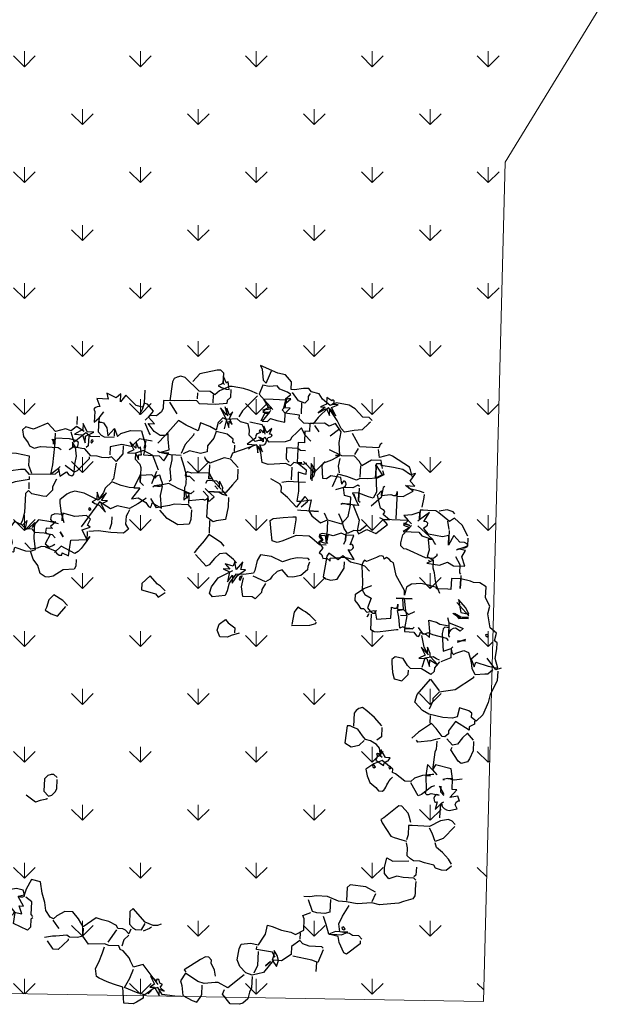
# Model space of a CAD drawing. Header units: millimetres. Extents: x 53645 to 137188, y 78097 to 135542.
# Tile 73 of 256: x 83072 to 85850, y 78383 to 82958. Entities that reach past the tile are written whole.
import ezdxf

# ---------------------------------------------------------------- set-up
doc = ezdxf.new("R2010")
doc.units = ezdxf.units.MM
doc.layers.add('GP-graas', color=94, linetype='Continuous', lineweight=9)
doc.layers.add('line 1 GP', color=90, linetype='Continuous', lineweight=0, plot=False)
doc.layers.add('tree', color=67, linetype='Continuous')

# ---------------------------------------------------------------- blocks, each defined once
blk = doc.blocks.new('23233')
at = {"color": 0, "linetype": 'Continuous'}
for points in [[(1817.8, 3551), (1800.2, 3616), (1782.6, 3638.4), (1765.1, 3674.3), (1730.7, 3694.1), (1710.6, 3696.5), (1656.4, 3681.8), (1625.4, 3617.2), (1641.8, 3592.5)], [(1774.6, 3531.5), (1662.8, 3586.6), (1614.1, 3544.4), (1597.8, 3540), (1532.2, 3531.9), (1498.5, 3513.1), (1438.4, 3448.4), (1399.1, 3486.2), (1400.8, 3515.8), (1394.7, 3574.2), (1441.6, 3616), (1466.7, 3630.5), (1492.1, 3608.3), (1504.2, 3592.2), (1518.4, 3539.8)], [(2205.5, 3551.1), (2191.4, 3603.5)], [(1166.9, 3520.4), (1161.6, 3540.3), (1118.6, 3555.8), (1098.1, 3560), (1043.9, 3545.3), (1057.5, 3452), (1009.5, 3421.6), (974.5, 3400.5), (934.2, 3370.3), (920.4, 3356.8), (923.5, 3309.2), (951.4, 3278), (984.1, 3228.7), (1002.9, 3195)], [(1383.7, 3579), (1347.6, 3569.2), (1275.5, 3542), (1260.4, 3497.2), (1230.9, 3498.9), (1176, 3522.9), (1140, 3505.4), (1108.6, 3485.3), (1068.3, 3455), (1110.1, 3408.1), (1142.3, 3360.6)], [(1291.2, 3526.9), (1284.1, 3517.2), (1275.7, 3505.2), (1276.4, 3495.7), (1290.6, 3486), (1276.3, 3474.4), (1277.1, 3457.1), (1269.5, 3449.3), (1261.8, 3449.1), (1261.2, 3458.6), (1232.4, 3421.8), (1245.5, 3473.8), (1215.3, 3485), (1240.6, 3491.8), (1257.3, 3544.8), (1267, 3508.7), (1291.2, 3526.9)], [(2259.9, 3486.3), (2214.5, 3553.5), (2181.3, 3532.9), (2147.2, 3515.9), (2077.8, 3485.5)], [(1218.9, 3507.3), (1196, 3520.5), (1218.9, 3507.3)], [(1607.6, 3503.8), (1607.9, 3467.1), (1598.2, 3423.7), (1603.1, 3405.7), (1591.3, 3385), (1573.2, 3380.1), (1541.7, 3389.1), (1434.3, 3427.9), (1440.4, 3441.2)], [(2262.3, 3477.2), (2257, 3468.1), (2184.8, 3448.5), (2151.6, 3427.9), (2136.6, 3404.5), (2081.6, 3428.4), (2069.4, 3473.6), (2006.8, 3497.3), (1961.6, 3485.1), (1887.9, 3542.8), (1819.8, 3543.7), (1786.6, 3523.1), (1759.7, 3479), (1751.9, 3436.2), (1778, 3375.4), (1794.4, 3350.8), (1850.5, 3358.2), (1893.8, 3377.6), (1933.1, 3339.8), (1947, 3324.1), (1970.2, 3274.2), (1995.3, 3288.7), (2044.6, 3321.5), (2096.4, 3345.1), (2120.6, 3363.3), (2173.1, 3348.4), (2190.1, 3285.2), (2186.5, 3262.9), (2236.5, 3257)], [(1883.5, 3415.6), (1862, 3495), (1831.7, 3535.3)], [(1941.6, 3487.5), (1907.2, 3507.3), (1941.6, 3487.5)], [(1987.5, 3461.1), (1976.8, 3429.1), (1969.4, 3456.2), (1952.6, 3482.7), (1970.4, 3524.3), (1988.7, 3492.5), (1987.5, 3461.1)], [(2486, 3481.5), (2481.6, 3497.8), (2390.5, 3541), (2376.2, 3529.3), (2362.4, 3465.5), (2364.5, 3429.2), (2313.2, 3403.8), (2309.8, 3344.7), (2303.9, 3294.6)], [(1265.3, 3479.2), (1204.3, 3346.3), (1165.2, 3347.4), (1145.2, 3349.8), (1136.4, 3310.5), (1132.3, 3290), (1106.4, 3242.3), (1090.3, 3230.2), (1086.6, 3207.9), (1030.6, 3192.8), (1007.3, 3178.7), (915, 3161.5), (891.1, 3106.6), (859.7, 3107.8), (814.6, 3095.6), (800.7, 3082.2), (735.1, 3074.1), (717, 3069.2), (668.9, 3067.8)], [(1973.7, 3469), (1969.4, 3456.2), (1964.8, 3437.5), (1877.4, 3402.3), (1882.3, 3384.2)], [(2498, 3473.1), (2484.8, 3450.1), (2448.7, 3440.4), (2433.1, 3426.5), (2379, 3404.1), (2384, 3357), (2414.3, 3316.7), (2465.7, 3262.7)], [(2148.8, 3359.3), (2139, 3395.4)], [(2424.2, 3416.3), (2379, 3404.1), (2353.7, 3397.3), (2313.2, 3403.8), (2358.4, 3416), (2385.5, 3423.3), (2424.2, 3416.3)], [(2406.7, 3380.6), (2396.7, 3381.7), (2396.1, 3391.3), (2404.1, 3397.3), (2412.8, 3393.8), (2406.7, 3380.6)], [(2879.9, 3208), (2867.6, 3253.1), (2862.3, 3273), (2857.4, 3291.1), (2842.2, 3304.4), (2784.9, 3308.3), (2754.8, 3311.8), (2707.7, 3306.8), (2642.1, 3298.8), (2599.3, 3277.5), (2513.8, 3264.1), (2454.8, 3238.5), (2409.6, 3226.3), (2353.2, 3183.9), (2290, 3166.8), (2250.1, 3163.8), (2215.8, 3154.5)], [(2366.4, 3206.8), (2346.9, 3279.1), (2316, 3278.5), (2270.9, 3266.3), (2247.5, 3252.2), (2238, 3179.9)], [(2631.6, 3230), (2601.3, 3270.3)], [(1157.9, 3159.3), (1123.5, 3179.1), (1104.7, 3212.8)], [(2634.5, 3219.2), (2585.8, 3177), (2497.4, 3145.3), (2476.8, 3157.2), (2456.8, 3231.2)], [(2881.8, 3200.7), (2873.9, 3187), (2812.5, 3170.4), (2778.3, 3153.4), (2728.2, 3159.2), (2709, 3123), (2718.2, 3088.7), (2742.4, 3035.1), (2773.7, 3062.9), (2865.9, 3080.1)], [(1176.2, 3127.4), (1159.9, 3152.1), (1145.4, 3126.8), (1131.1, 3115.2), (1102.2, 3107.4), (1099.8, 3087.4), (1060, 3055.3), (1024, 3037.8), (992.6, 3017.7), (905.2, 3054.2), (888.5, 3001.2), (864.5, 2954), (819.3, 2941.8), (766.8, 2956.7), (743.9, 2969.9), (727.7, 2957.7), (710.9, 2912.5), (714.1, 2864.9), (710.2, 2807.6), (716.4, 2741.4), (667, 2716.4), (624.7, 2765.1), (604.6, 2796.5), (567.3, 2798.1)], [(804.4, 3104.5), (802.4, 3111.7), (733.1, 3153.1), (704.2, 3145.2), (682.1, 3090.8)], [(1093, 3112.7), (1028.3, 3172.7)], [(1358.1, 3135.9), (1335.8, 3139.6), (1310.5, 3132.7), (1269.7, 3104.2), (1217.5, 3010.6), (1194.5, 3023.8), (1175, 3096.1), (1188.2, 3119), (1203.3, 3134.8), (1237.7, 3144), (1267.8, 3111.5)], [(1298.5, 3141.1), (1285.7, 3145.4), (1246.5, 3154.2)], [(3105, 3164.1), (3068.7, 3183.4), (3043.4, 3176.6), (3010.2, 3156), (3005.6, 3137.3), (2954.3, 3111.8), (2929.2, 3097.2), (2893, 3087.5), (2877.9, 3071.7), (2862.4, 3050.1), (2874.6, 3004.9), (2875.2, 2974.1)], [(2901.8, 3126.7), (2889.6, 3171.8), (2875.8, 3179.7)], [(3107.9, 3153.3), (3097.1, 3121.3), (3070.8, 3075.4), (3042, 3038.5), (3040.3, 3009)], [(903.3, 3061.4), (893, 3099.4)], [(765.3, 3033.8), (758.7, 3022.3), (741.4, 2978.9)], [(626.4, 2938.1), (613.1, 2944.2), (600.9, 2989.4), (579.8, 3003), (507.8, 2946.7), (532.1, 2885.5), (514.1, 2851.5), (454.8, 2891.7), (412.8, 2831.9), (389.4, 2846.9), (384.5, 2865), (329.1, 2819), (283.9, 2806.7), (249, 2828.3), (244.6, 2844.6), (292.1, 2876.8), (322.7, 2914.2)], [(2925, 2861.5), (2923.5, 2824.3), (2921.1, 2804.3), (2893.4, 2756.1), (2877.2, 2751.7), (2776.4, 2802), (2755.4, 2807.9), (2759.5, 2828.4), (2794.2, 2915.3), (2810.3, 2927.4), (2852.5, 2950.5), (2877.7, 2965)], [(3175, 2940.7), (3092.3, 2995.9), (3042.2, 3001.8), (3034.6, 2951.2), (3026.1, 2917.9)], [(628.4, 2930.9), (620.5, 2917.1), (640, 2844.8), (612.5, 2810.3)], [(3178, 2929.9), (3164.8, 2907), (3147.3, 2892.5), (3099.7, 2889.4), (3028.5, 2908.9), (2929.2, 2882), (2909.3, 2876.7), (2894.7, 2930.9), (2879.6, 2957.8)], [(604.7, 2767.5), (568.7, 2750), (532.4, 2747.9), (530.9, 2710.7), (428.9, 2700.5), (383.8, 2688.3), (392.1, 2729.4), (362.3, 2839.6), (419.4, 2843.4), (436.9, 2879.1), (482.6, 2860.5), (490.5, 2874.2), (502.1, 2889), (515.5, 2896.5), (524.9, 2883.5), (568.1, 2902.9), (562.2, 2852.9), (587.5, 2859.7), (567.3, 2798.1), (581.8, 2802), (594.4, 2805.4), (604.9, 2802.4), (607, 2787.5), (604.7, 2767.5)], [(3139.4, 2785.7), (3126.6, 2790), (3114, 2807.9), (3096.9, 2871.2)], [(3229.1, 2769.3), (3181.5, 2766.1), (3231.7, 2731.2), (3204.6, 2723.8), (3221.2, 2662.4), (3194.1, 2655.1), (3221.2, 2662.4), (3225.5, 2603.5), (3140, 2561), (3116, 2585.5), (3094.9, 2548.8), (3070.6, 2610.1), (3097.6, 2617.4), (3070.6, 2610.1), (3055.3, 2695.1), (3045, 2711.7), (3050.3, 2720.9), (3063.4, 2722.5), (3079.3, 2721), (3122.5, 2740.4), (3110.9, 2733.4), (3102.7, 2735.1), (3094.8, 2742.6), (3088.8, 2750.7), (3087.6, 2762), (3089.3, 2770.2), (3093.7, 2775.3), (3103.3, 2775.9), (3082, 2818.7), (3126.6, 2790), (3127.1, 2809.5), (3135, 2823.3), (3147.5, 2834.4), (3161.5, 2840.2), (3209.6, 2841.5), (3202.8, 2816.4), (3212.6, 2801.6), (3225.4, 2797.3), (3232.7, 2799.3), (3229.1, 2769.3)], [(3149.6, 2747.8), (3136.5, 2724.8), (3145.7, 2690.5)], [(3151.6, 2740.5), (3136.7, 2688.1), (3151.6, 2740.5)], [(3107.8, 2680.2), (3089.6, 2683.1), (3023.2, 2713.6), (3000.9, 2717.2), (2975.2, 2632.8)], [(3275.4, 2677.1), (3228.3, 2672.1), (3194.1, 2655.1), (3163.2, 2654.5)], [(3117.7, 2615.1), (3108.6, 2612.6), (3052.5, 2605.2), (3002.4, 2611), (2977.2, 2625.5), (2942.9, 2616.3), (2897.1, 2563.2), (2882.8, 2551.6), (2888.2, 2531.7), (2837.2, 2469.4), (2786.6, 2477.1), (2732.2, 2499.2), (2731.4, 2537.8), (2735.1, 2560.1), (2739.2, 2580.6), (2768.1, 2617.5), (2779.4, 2639.9), (2799.3, 2645.3), (2809.8, 2642.3), (2817.7, 2634.8), (2825.5, 2627.2), (2834.4, 2616), (2842.7, 2606.6), (2853.4, 2596), (2864, 2585.3), (2876, 2576.9)], [(3176.7, 2425.5), (3164.5, 2470.7), (3152.3, 2486.8), (3116, 2585.5), (3135.7, 2619.9)], [(3163.2, 2654.5), (3174.1, 2657.4), (3163.2, 2654.5)], [(3388.7, 2473.1), (3374, 2527.3), (3343.7, 2567.6), (3328, 2582.7), (3290.8, 2584.3), (3275.6, 2568.6), (3247.6, 2493.1), (3259.2, 2478.8)], [(2784.7, 2484.3), (2776.5, 2486), (2776.3, 2493.7), (2782.1, 2501.1), (2790.8, 2497.6), (2784.7, 2484.3)], [(2887.2, 2463.6), (2860.1, 2456.3), (2843.4, 2403.3), (2833.2, 2441.2), (2827.5, 2426.1), (2819, 2421.9), (2813.9, 2426.3), (2816.9, 2436.8), (2801, 2459.7), (2838.9, 2499), (2845.9, 2487.3), (2853.3, 2481.5), (2863.8, 2478.6), (2871.5, 2478.7), (2887.2, 2463.6)], [(2881.1, 2522), (2879.4, 2513.8), (2871.7, 2513.7), (2866.6, 2518.1), (2870.1, 2526.8), (2881.1, 2522)], [(2842, 2451.4), (2833.2, 2441.2), (2838.1, 2394.1), (2825.4, 2369.3), (2794.2, 2341.5), (2767.2, 2326.5), (2756.3, 2302.2), (2737.2, 2258.2), (2714.4, 2242.4), (2696.4, 2229.8), (2680.2, 2225.4), (2644.8, 2320.5), (2675.5, 2350.1), (2723.6, 2351.5), (2758.1, 2331.7)], [(3390.6, 2465.9), (3364.7, 2418.2), (3330.3, 2438), (3293, 2468.6), (3262.1, 2468), (3237.1, 2424.4)], [(3419.9, 2357.5), (3415, 2375.6), (3381.7, 2384), (3376.9, 2402.1), (3309.6, 2335.4), (3258.3, 2381.7), (3253.9, 2397.9), (3229.2, 2410.6), (3212.9, 2406.2), (3189, 2351.3), (3169.2, 2316.9), (3082.3, 2351.5), (3036.4, 2377.9)], [(3200.9, 2414.6), (3171.9, 2414.5), (3142.3, 2416.2), (3067.1, 2407.5), (3061, 2394.2)], [(2877.1, 2278.6), (2862.9, 2331), (2832.3, 2344)], [(3616, 2098.4), (3601.3, 2152.6), (3543.2, 2224.1), (3522, 2266.8), (3475.3, 2331.8), (3429, 2359.9), (3407.2, 2332.7), (3414.1, 2307.4), (3398.9, 2291.7), (3349.1, 2260.8), (3325.9, 2310.8), (3296.4, 2312.5), (3242.2, 2297.8), (3165.3, 2259.6), (3132.2, 2231.3), (3099.3, 2173.9), (3122.3, 2131.6), (3219, 2060.9), (3254.3, 2138.2)], [(856.7, 2265.6), (854.7, 2272.8), (816.1, 2272.1), (786.1, 2275.6), (742.2, 2223)], [(2880, 2267.8), (2847.1, 2210.4), (2811.2, 2163.9), (2790.8, 2139), (2769, 2140.8), (2749.8, 2147.3), (2736.3, 2161.1), (2716.3, 2235.2)], [(3170.6, 2268.8), (3158.4, 2313.9)], [(943.1, 2161), (927.6, 2139.4), (911.4, 2135), (891.3, 2137.3), (867.9, 2152.3), (848.9, 2222.8), (868.6, 2257.2), (888.7, 2254.9), (912.1, 2239.9), (926, 2224.2), (940.2, 2171.9)], [(3470.2, 2099.7), (3468.3, 2106.9), (3347.6, 2151.8), (3292.2, 2148.5), (3252.4, 2145.5), (3207.8, 2174.1), (3203.4, 2190.4), (3173.1, 2230.7)], [(3590.8, 2083.8), (3554.6, 2103.1), (3538.3, 2098.7), (3482.2, 2091.3), (3471.6, 2051.6), (3479.5, 1993.6), (3524.9, 1969.1)], [(3648.6, 1934.6), (3635.3, 1919.4), (3656.5, 1876.7), (3625.9, 1839.3), (3631.1, 1755.4), (3652.4, 1712.7), (3637.5, 1660.2), (3654.6, 1597), (3623.8, 1567.4), (3587.7, 1557.6), (3571.6, 1545.5), (3518.5, 1519.5), (3503.4, 1575.5), (3518.5, 1519.5), (3466.1, 1505.3), (3449, 1568.6), (3430.9, 1563.7), (3365.9, 1546.1), (3367.9, 1538.9), (3325.6, 1515.8), (3282.4, 1496.4), (3228.1, 1489.5), (3196.1, 1500.2), (3173, 1542.4), (3179.9, 1517.1), (3149.9, 1419.9), (3151.4, 1342.7), (3138.9, 1331.6), (3129.7, 1315.5), (3117.2, 1304.4), (3102.1, 1310), (3100.6, 1294.1), (3090.7, 1287.5), (3075.3, 1287.3), (3058.9, 1290.6), (2996, 1300.7), (2987.2, 1290.6), (2977, 1299.5), (2967.2, 1314.3), (2963.4, 1321), (2948, 1413.8), (2935.8, 1458.9), (2944.8, 1490.4), (2977.8, 1518.7), (2944.6, 1569.9), (2956, 1592.3), (2969.3, 1607.6), (2982, 1611), (2985.4, 1598.3), (2982.2, 1645.9), (3065.9, 1658.9), (3083, 1595.7), (3097.8, 1605.5), (3108.7, 1608.4), (3117.9, 1603.1), (3124.1, 1587.4), (3116.2, 1616.3), (3150.6, 1625.5), (3160.4, 1560.4), (3122.5, 1550.1), (3212.8, 1574.5), (3167.7, 1562.3), (3159.5, 1635.7), (3161.2, 1665.2), (3132.6, 1735.1), (3177.8, 1747.3), (3162, 1741.1), (3143.9, 1736.2), (3131.6, 1738.7), (3127.7, 1753.1), (3181.9, 1767.8), (3192.3, 1793.9), (3202.7, 1798.6), (3212.3, 1791.5), (3218, 1777.5), (3249.4, 1797.7), (3264.9, 1819.3), (3274.2, 1785), (3282.7, 1717.5), (3325.5, 1738.7), (3340.6, 1754.5), (3392.9, 1776.3), (3397.7, 1758.3), (3445.2, 1790.5), (3471.2, 1809.1), (3448.8, 1820.5), (3426.1, 1796.9), (3412.4, 1797.1), (3397.8, 1800.9), (3387.7, 1809.8), (3380.6, 1821.5), (3389.9, 1787.2), (3366.9, 1779), (3355.4, 1785.6), (3350.2, 1797.8), (3342.7, 1811.2), (3326.2, 1915.3), (3376.2, 1909.5), (3374.1, 1924.4), (3376.1, 1938.5), (3381.9, 1945.9), (3396.5, 1942.1), (3446.6, 1936.2), (3470.7, 1954.4), (3474.6, 2011.7), (3479.5, 1993.6), (3485.4, 2043.7), (3501.7, 2019), (3566.8, 2057.9), (3620.9, 2080.3), (3617, 2023), (3639.3, 1969), (3648.6, 1934.6)], [(3291.5, 1971.9), (3254.7, 2000.7), (3249.3, 2020.6), (3226.3, 2033.8), (3179.9, 1990.2), (3116.7, 1973.1), (3103, 1952), (3086.2, 1906.7), (3043, 1887.3), (3020.5, 1898.6), (3015.6, 1916.7), (3007.7, 1974.7), (3009.3, 2011.9), (3051.5, 2035), (3096.1, 2006.3), (3102.9, 1981)], [(3638.9, 2085.2), (3607.1, 2088.2), (3571.8, 2010.8)], [(3277.6, 1987.5), (3244.6, 1930.1), (3249.5, 1912.1), (3240.7, 1872.9), (3231.5, 1907.2), (3204.6, 1863.1), (3217.7, 1915.1), (3178.5, 1923.9), (3223.7, 1936.1), (3229.5, 1986.1), (3239.8, 1948.2), (3277.6, 1987.5)], [(3294, 1962.9), (3277.9, 1950.7), (3260.9, 1934.5), (3212.8, 1933.2), (3182.4, 1981.2)], [(3237.6, 1920.5), (3222.7, 1868), (3222.2, 1798.1)], [(3388.2, 1901.1), (3376.2, 1909.5), (3362.1, 1961.9), (3298.8, 1973.8)], [(3370.4, 1859.4), (3364.3, 1846.2), (3321.6, 1824.9), (3287.4, 1807.9), (3263.2, 1789.8), (3233.2, 1793.3), (3214.5, 1747.5)], [(3470.9, 1875), (3420.8, 1880.8), (3470.9, 1875)], [(3467.9, 1885.8), (3422.8, 1873.6)], [(3599.4, 1872.9), (3591.2, 1874.5), (3591, 1882.3), (3597.3, 1887.8), (3606.5, 1882.5), (3599.4, 1872.9)], [(3383, 1841.5), (3377.7, 1832.3), (3397.7, 1758.3), (3396, 1728.7)], [(3189.2, 1740.7), (3177.8, 1747.3), (3141.6, 1737.5), (3124.2, 1723.1), (3105.5, 1727.7), (3113.1, 1663.9), (3114.3, 1623.5), (3150.6, 1625.5), (3172.1, 1660.5), (3213.7, 1650.3)], [(3513.5, 1760.5), (3468.3, 1748.3), (3430.5, 1709)], [(3515.4, 1753.2), (3470.2, 1741), (3439.5, 1711.4), (3457.5, 1745.3), (3515.4, 1753.2)], [(3093.5, 1736.1), (3084.5, 1733.7), (3037.4, 1728.7), (2971.2, 1722.5), (2953.2, 1717.6), (2936.2, 1701.4), (2960.6, 1611)], [(3518.3, 1742.4), (3465.6, 1650.6)], [(3520.8, 1733.4), (3512.5, 1692.4), (3479.5, 1635), (3477.6, 1713.9), (3520.8, 1733.4)], [(3161.2, 1665.2), (3125, 1655.5)], [(2627.4, 1588.8), (2624.9, 1597.8), (2587.7, 1599.4), (2484.5, 1579.3)], [(2629.3, 1581.6), (2620.1, 1565.5), (2610.4, 1551.3), (2602, 1539.3), (2591.3, 1528.6), (2581.1, 1516.2), (2568.6, 1505.1), (2556.6, 1492.1), (2542.8, 1478.7), (2516.9, 1502.7), (2486.5, 1572.1)], [(2994.4, 1600.8), (2976.3, 1595.9), (2937.3, 1597), (2922.8, 1571.7), (2906.5, 1567.3), (2895.3, 1537.2), (2882.6, 1512.4), (2892.4, 1476.3), (2946.8, 1454.1), (2997.4, 1446.5)], [(2944.4, 1606.6), (2930.4, 1622.3), (2944.4, 1606.6)], [(3212.8, 1574.5), (3122.5, 1550.1)], [(3378.5, 1578.6), (3370.8, 1528), (3370.9, 1499), (3374.1, 1451.4), (3371.9, 1423.6), (3384.1, 1378.5)], [(3523.4, 1501.4), (3503.4, 1575.5)], [(2173.1, 1555.2), (2123.6, 1559.2), (2100.8, 1564.7), (2055.6, 1552.5), (2049.6, 1510.2), (2067.9, 1478.3), (2111.8, 1459.1), (2123.2, 1481.6), (2153.8, 1519), (2146, 1547.9)], [(3525.8, 1492.4), (3520.5, 1483.2), (3532.8, 1438.1), (3517.9, 1385.6)], [(3585.5, 1314.7), (3558.4, 1307.3), (3532, 1261.4), (3489.8, 1310.1), (3504.9, 1254.1), (3465.9, 1255.2), (3387.5, 1222.4), (3367.9, 1180.2), (3394.4, 1168), (3399.2, 1157.7), (3392.1, 1148), (3378.1, 1142.3), (3421.2, 1097.7), (3354.8, 1128.2), (3367, 1083.1), (3316.9, 1088.9), (3269.8, 1083.9), (3287.8, 1117.9), (3255.2, 1138.1), (3288.4, 1158.7), (3245.4, 1174.3), (3290.6, 1186.5), (3335.7, 1198.7), (3348.4, 1223.4), (3406.8, 1258.6), (3379.7, 1251.3), (3372.1, 1315.1), (3353.3, 1348.8), (3384.1, 1378.5), (3343.1, 1386.8), (3413.4, 1413.5), (3463.4, 1407.7), (3492.9, 1435), (3557.9, 1452.6), (3552.2, 1394.8), (3582.3, 1362.3), (3539.1, 1342.8), (3558.6, 1342.3), (3579, 1345.9), (3595.4, 1342.5), (3601.1, 1328.6), (3585.5, 1314.7)], [(2386.8, 1302.8), (2357.6, 1331.7), (2352.7, 1349.8), (2308.1, 1378.4), (2293, 1362.7), (2238.8, 1348.1), (2244.4, 1291.4), (2267.6, 1241.5)], [(3001.3, 1360.3), (2981.5, 1325.9), (2956.3, 1311.3), (2903.3, 1285.3), (2867.4, 1238.8), (2835.2, 1257.3), (2790.8, 1206.5), (2775.1, 1221.6), (2752.7, 1275.7), (2727.1, 1334.7), (2740.4, 1349.9), (2767.4, 1364.9), (2805.5, 1367.5), (2859.2, 1312.2), (2868.9, 1276.1)], [(3412.4, 1345.4), (3409.5, 1356.3), (3387, 1367.6), (3341.8, 1355.4), (3243.8, 1280.5), (3227.6, 1276.1), (3213.9, 1254.9), (3218.8, 1236.9), (3240, 1194.1), (3300.3, 1150.3)], [(3357, 1371.2), (3362.2, 1380.3), (3357, 1371.2)], [(3610.4, 1294.3), (3598.2, 1339.4), (3528.1, 1347.6)], [(2670.2, 1222.3), (2663.6, 1210.9), (2600.4, 1193.8), (2561.8, 1193), (2511.8, 1198.9), (2454, 1154.2), (2394.6, 1130.4), (2367.2, 1159.8), (2341.2, 1212.9), (2329.6, 1227.2), (2272.5, 1223.4), (2227.3, 1211.2), (2177, 1253.8), (2155.8, 1296.5), (2139.4, 1321.2), (2064.2, 1312.5), (2051.5, 1287.8), (2070.3, 1254.1), (2121.1, 1209.6), (2214.6, 1186.4)], [(2667.3, 1233.2), (2651.4, 1256), (2646, 1275.9), (2600.6, 1300.5), (2552.5, 1299.1), (2525.4, 1291.8), (2499.6, 1244.1), (2469.5, 1247.6), (2435.1, 1267.4), (2419.4, 1282.5), (2389.7, 1291.9), (2324.7, 1245.3)], [(3417.5, 1290.6), (3411.4, 1277.3), (3406.8, 1258.6), (3336.5, 1160.1)], [(3613.3, 1283.4), (3593.8, 1212.2), (3558.9, 1162.1), (3526.4, 1174.6), (3475.4, 1112.4), (3460.3, 1096.6), (3415.1, 1084.4), (3388, 1077.1), (3369.9, 1072.2), (3354.8, 1128.2), (3343.8, 1133)], [(3512.3, 1227), (3489.8, 1310.1)], [(1217.8, 1180.6), (1196.2, 1145.7), (1151.6, 1102.7), (1116.7, 1124.2), (1093.7, 1166.5), (1082.1, 1180.8), (1113.3, 1208.6), (1146.5, 1229.2), (1206.8, 1185.4)], [(1798.6, 1219.4), (1778.4, 1186.8), (1763.2, 1171), (1730.3, 1113.7), (1672.9, 1146.6), (1663.1, 1182.8), (1696.8, 1201.6), (1739, 1224.6), (1750.4, 1247.1), (1796.2, 1228.4)], [(2288.9, 1198.7), (2261.8, 1191.4), (2283, 1148.7), (2234.7, 1184.1), (2237.8, 1136.5), (2221.5, 1161.1), (2179.2, 1138.1), (2198.5, 1174.3), (2160.6, 1164.1), (2194.1, 1190.6), (2170, 1244.2), (2207.3, 1213.5), (2195.1, 1258.7), (2234.4, 1220.9), (2288.9, 1198.7)], [(2261.5, 1228.2), (2253.3, 1229.9), (2244.1, 1235.1), (2239.9, 1243.7), (2245.2, 1252.8), (2261.5, 1228.2)], [(2955.1, 1136.5), (2910, 1124.3), (2902.6, 1151.4), (2910, 1124.3), (2885.8, 1106.1), (2835.7, 1112), (2808.8, 1097), (2789.4, 1140.2), (2801.6, 1095), (2775.4, 1084.1), (2759, 1087.4), (2755.6, 1100), (2765.2, 1122), (2744.2, 1128), (2762, 1169.6), (2734.8, 1191.3), (2748.1, 1206.6), (2747.8, 1222), (2749.5, 1230.2), (2772.2, 1232.5), (2787.6, 1254.1), (2792, 1237.8), (2876.3, 1249), (2927.5, 1274.5), (2906.5, 1208.7), (2918.2, 1215.7), (2926.4, 1214.1), (2933.3, 1210.1), (2938.9, 1203.9), (2939.5, 1194.3), (2937.3, 1187.9), (2932.9, 1182.9), (2922.9, 1184), (2955.1, 1136.5)], [(2912.9, 1113.5), (2902.6, 1151.4), (2885, 1173.8)], [(3514.2, 1219.8), (3515.6, 1171.7)], [(2244.9, 1146.2), (2231.7, 1123.2), (2195.8, 1076.7), (2157.8, 1074.1), (2123.3, 1093.9), (2086, 1124.5), (2066, 1126.9), (2019.8, 1046.5)], [(2785, 1156.4), (2747, 1146.2), (2711.1, 1099.6), (2697.8, 1084.4), (2623.7, 1064.4), (2534.5, 1079), (2504.9, 1080.7), (2478.5, 1063.9), (2485.4, 1009.5), (2493.5, 943.9), (2512.6, 937.4), (2571.1, 943.5), (2627.2, 951), (2645.3, 955.8), (2640.9, 972.1), (2609.9, 1051)], [(2774.2, 1124.4), (2761.7, 1092), (2790.6, 1099.8), (2787.4, 1147.4), (2751.4, 1129.9), (2774.2, 1124.4)], [(2821.6, 1020.9), (2789.4, 1140.2), (2794.6, 1149.4)], [(3044.5, 1092.8), (2997.3, 1116.9), (2962.9, 1107.6), (2921.9, 1115.9), (2909.4, 1083.4), (2905.3, 1033.9), (2897, 992.9)], [(3390, 854.7), (3358.1, 857.7), (3320.8, 816.6), (3270.8, 793.4), (3200.5, 766.6), (3203.4, 755.8), (3175.8, 750.3), (3169.3, 760.2), (3168.5, 777.4), (3164.1, 793.6), (3141.4, 913.5), (3113.6, 944.8), (3088.4, 930.2), (3039.1, 897.5), (3026.9, 942.7), (3039.1, 897.5), (3003, 887.7), (3020.1, 968), (2991.2, 960.1), (3006.6, 1053.5), (2981, 1112.5), (2985.2, 1133), (3037.6, 1118.1), (3084.7, 1152.1), (3164.8, 1113.7), (3145.1, 1079.3), (3181.2, 1089.1), (3152.4, 1052.2), (3163.5, 1039.7), (3162.4, 1029.7), (3154.8, 1021.8), (3144.1, 1011.2), (3143.8, 933.5), (3171, 911.8), (3163.6, 938.9), (3219.8, 946.3), (3235.1, 954.3), (3247.7, 957.8), (3255.1, 952), (3261.3, 936.2), (3254, 963.3), (3290.1, 973.1), (3353.6, 953.4), (3316.2, 912.3), (3370.4, 927), (3348.8, 892), (3390, 854.7)], [(2987.1, 1125.8), (2987.1, 1125.8), (2987.1, 1125.8), (2987.1, 1125.8), (2987.1, 1125.8)], [(3302.8, 1141.3), (3287.8, 1117.9), (3242.6, 1105.7), (3145.1, 1079.3), (3129, 1067.2)], [(3266.7, 1131.5), (3257.6, 1129.1), (3291.3, 1147.9), (3266.7, 1131.5)], [(3565.7, 1136.8), (3559.6, 1123.5), (3525.9, 1104.7), (3478.3, 1101.5)], [(2974.9, 955.8), (2931.7, 936.3), (2976.9, 948.5), (2987.1, 910.6), (2952.9, 893.6), (2956.1, 846), (2969.9, 838.1), (2975.9, 830), (2976.6, 820.5), (2974.4, 814.1), (2969.5, 810.8), (2964.1, 809.4), (2956.7, 815.1), (2952, 825.5), (2953.2, 785.1), (2899.1, 762.7), (2869, 774), (2849.1, 768.6), (2861.9, 692.6), (2873.5, 678.3), (2923.6, 672.4), (2976, 657.5), (2950.7, 650.7), (2976, 657.5), (2988.8, 581.5), (3012.7, 522), (2990.6, 467.6), (2950, 474.1), (2927.3, 450.5), (2842.3, 435.2), (2830.1, 480.4), (2804.8, 473.6), (2787.2, 538.6), (2751, 528.8), (2719.8, 644.5), (2746.9, 651.8), (2719.8, 644.5), (2763.7, 697.1), (2756.4, 724.2), (2714.2, 701.1), (2692.1, 811.5), (2669.7, 865.5), (2696.8, 872.8), (2754, 876.6), (2727.8, 937.4), (2782, 952.1), (2727.8, 937.4), (2738.6, 969.4), (2780.7, 1021.5), (2824, 1011.9), (2900, 1053.7), (2900, 1053.7), (2948.3, 1018.4), (2974.9, 955.8)], [(3129, 1067.2), (3129, 1067.2), (3129, 1067.2), (3129, 1067.2), (3129, 1067.2)], [(3261.3, 936.2), (3219.3, 1091.6)], [(3412.4, 986.8), (3407.5, 1004.8), (3383.4, 1058.4)], [(1325.2, 926.6), (1315, 964.6), (1301.1, 980.2), (1235.9, 970.3), (1171.4, 993.6), (1140.6, 993), (1124.3, 988.6), (1100.3, 962.8), (1096.2, 913.2), (1076.6, 871.1), (1072.5, 821.5)], [(2195.3, 1035.8), (2183.9, 1013.3), (2122, 948.2), (2086.5, 979.3), (2038.1, 1014.7), (2013.2, 1035.1)], [(2824, 1011.9), (2815.7, 970.9)], [(2143.5, 868.7), (2124, 940.9)], [(2782, 952.1), (2682.7, 925.2), (2662.8, 919.9)], [(3020.1, 968), (3002, 963.1), (2931.7, 936.3), (2920.7, 941.1)], [(3046.4, 870.4), (3026.9, 942.7), (3034, 952.3)], [(3195.9, 891.4), (3184.9, 896.2), (3160.7, 949.8), (3092.3, 987.5)], [(3414.9, 977.7), (3389.7, 963.2), (3336.6, 937.2), (3325.3, 914.8)], [(1446.5, 757.8), (1433.2, 742.6), (1458.7, 712.6), (1438.8, 685.9), (1371.3, 677.4), (1305.2, 642.1), (1293, 687.2), (1303.3, 649.3), (1258.1, 637.1), (1235.8, 640.7), (1227.6, 663.7), (1232.4, 674.7), (1242.8, 679.5), (1254.9, 684.7), (1218.7, 704), (1226.6, 717.7), (1190.5, 708), (1182.3, 731), (1185.8, 739.7), (1194.3, 743.9), (1206.5, 749.1), (1166.1, 798.3), (1187, 821.4), (1161.7, 814.6), (1211, 847.3), (1219.7, 865.2), (1233, 880.4), (1247.5, 884.3), (1253.2, 870.3), (1285, 896.4), (1318.4, 808.5), (1411.2, 823.9), (1396.4, 763.7), (1446.5, 757.8)], [(1423.4, 778.7), (1408.7, 832.9), (1382.9, 856.9), (1367.6, 870.2), (1346.5, 883.9), (1325.5, 889.9), (1254.4, 830), (1208, 858.1)], [(2281.3, 760.5), (2267.1, 812.9), (2236.8, 882.2), (2181.4, 878.9), (2161.4, 881.3), (2132.1, 846.2), (2163.9, 728.8), (2142.8, 692)], [(2735.9, 871.8), (2722.7, 848.8), (2660.5, 899.8), (2620.4, 832.8), (2591.6, 795.9), (2599.4, 767), (2594.8, 748.3), (2548.4, 704.8)], [(2733, 882.6), (2687.6, 907.2)], [(3011.8, 926.9), (3008.3, 896.9), (3011.8, 926.9)], [(1133.2, 661.5), (1089.2, 688.3), (1068.6, 692.5), (1090.5, 640.3), (1057.9, 660.5), (1017.6, 630.2), (989.9, 653.8), (975.8, 706.2), (976.4, 747), (951.4, 796.5), (970.7, 803.7), (977.1, 801.5), (980.1, 790.7), (987.1, 779), (1043.6, 813.7), (1072.5, 821.5), (1102.6, 818), (1108.8, 751.8), (1133.2, 661.5)], [(1220.3, 813), (1209.3, 817.7), (1187, 821.4), (1141.8, 809.2), (1113.6, 813.2), (1075.5, 810.7), (1048.6, 766.6)], [(1432.3, 810.2), (1408.7, 832.9), (1432.3, 810.2)], [(1694.9, 706.7), (1680.5, 724.1), (1666.6, 739.7), (1654.3, 784.9), (1665.1, 816.9), (1631.1, 834.9), (1558.9, 815.3), (1486.8, 788.1), (1432.4, 781.1)], [(2052.1, 783.8), (2036.9, 839.8), (2020.6, 864.5), (1953.6, 854.2), (1901.4, 803.2), (1868.5, 745.8)], [(3202.2, 796.2), (3204.4, 823.9), (3162.9, 834), (3106.7, 826.6), (3061.6, 814.4), (3040.6, 820.4), (2989.5, 787.1), (2940, 762.1), (2892.9, 828.9)], [(3049.4, 859.6), (3042.3, 849.9), (3010.3, 860.6), (2956.1, 846), (2906.6, 850)], [(3169, 775.6), (3173.4, 759.3), (3195.4, 821.5), (3153.9, 831.6), (3169, 775.6)], [(3367, 867.9), (3365.9, 828.8), (3363.1, 810.6), (3278.9, 727.7), (3262.8, 715.6), (3201.9, 718.6), (3206.9, 671.4)], [(1311.8, 438.4), (1279.7, 478.1), (1274.9, 496.2), (1230.3, 524.9), (1212.2, 520), (1151.9, 492.1), (1136.9, 468.6), (1115.8, 482.3), (1096.2, 554.6), (1086.5, 590.7), (1065.2, 633.4), (1050.8, 650.8), (1071.1, 683.5), (1107.2, 693.2), (1118.1, 717.5), (1174.1, 732.6), (1217.3, 752.1), (1230.5, 775)], [(1267.4, 746.2), (1277.6, 780), (1267.4, 746.2)], [(1583.3, 725), (1573, 762.9), (1554.7, 794.8)], [(2054, 776.6), (2041.3, 751.9), (1960, 729.9), (1930.5, 731.6), (1882.4, 730.2), (1853.3, 730.1), (1831.4, 668)], [(2744.2, 769.3), (2706.3, 759.1), (2644.8, 742.5), (2606.7, 739.9)], [(2816.1, 711.2), (2801.1, 666.4), (2776.7, 756.8), (2799.6, 743.6), (2816.1, 711.2)], [(2804.7, 688.8), (2783.3, 768.2)], [(3205.1, 785.4), (3208.3, 737.7), (3152.3, 722.6), (3090.2, 744.6), (3078.9, 714.4), (3059.1, 680), (2986.9, 660.4), (2922.4, 612)], [(3081.1, 742.1), (3063.5, 807.2)], [(1268.7, 698.1), (1226, 676.9), (1157.5, 650.6), (1109.2, 686)], [(1804.3, 660.6), (1793.3, 665.4), (1749.8, 682.8), (1696.8, 699.5), (1627.5, 669.1), (1586.5, 677.4), (1531.2, 623.7), (1394.1, 743.6)], [(1915.3, 572.4), (1913.1, 544.7), (1905.4, 544.5), (1897.2, 546.2), (1888.5, 549.7), (1881.2, 555.4), (1868, 532.5), (1801, 522.1), (1790.7, 560.1), (1802.9, 514.9), (1747.1, 585.1), (1781.5, 594.4), (1719.2, 645.4), (1759.1, 648.4), (1797.4, 685.9), (1807.8, 712), (1819.5, 719), (1827.8, 709.7), (1833.5, 695.7), (1880.4, 737.4), (1890.9, 662.7), (1914.1, 612.8), (1869, 600.6), (1885.2, 605), (1901.5, 609.4), (1913.8, 606.9), (1919, 594.7), (1915.3, 572.4)], [(2273.4, 746.7), (2255.4, 712.8), (2260.3, 694.7), (2249.7, 655), (2240.4, 689.4), (2215.4, 645.8), (2200.5, 593.3), (2207.5, 632), (2191.2, 627.6), (2200.5, 593.3), (2099.2, 573.6), (2077.6, 560.1), (2062.1, 567.5), (2058.7, 580.1), (2073.9, 588.1), (2067.2, 584.4), (2062.6, 587), (2059.3, 591.9), (2058.7, 601.5), (2055.8, 612.3), (2052.4, 625), (2047.1, 637.1), (2040.6, 647), (2021, 719.2), (2055.5, 699.5), (2048.1, 726.6), (2130.6, 737.2), (2136.8, 742.8), (2144, 744.7), (2152.7, 741.3), (2161.9, 736), (2160.6, 755), (2168.4, 755.2), (2182.1, 747.3), (2200, 738.5), (2171.7, 699.9), (2233.1, 716.5), (2250.1, 732.7), (2273.4, 746.7)], [(2042.3, 676.5), (2058.4, 688.6), (2040.2, 712.8), (2042.3, 676.5)], [(2055.5, 699.5), (2043.3, 744.6)], [(2370.9, 608.3), (2355.8, 664.3), (2319.4, 691.3), (2271.1, 726.7), (2171.7, 699.9), (2158, 678.7)], [(2248.3, 703.1), (2240.4, 689.4), (2245.3, 671.3), (2233.5, 650.6), (2179.3, 636), (2165.8, 649.8)], [(2217.1, 675.3), (2230.3, 698.3), (2217.1, 675.3)], [(2683.6, 663.7), (2664, 736)], [(2971.6, 673.8), (2952.2, 717), (2949.7, 755.1)], [(1781.5, 594.4), (1720, 577.8), (1677.3, 556.5), (1628, 523.8), (1581.6, 552), (1565.7, 574.8), (1526.4, 612.7), (1479.1, 572.7), (1453.1, 554.1), (1403.1, 530.9), (1373.6, 532.6), (1352.6, 538.6), (1305.4, 562.6), (1300.5, 580.7), (1296.2, 639.6), (1300.1, 696.9)], [(1469, 645.6), (1460.8, 647.3), (1460.7, 655), (1465.1, 660.1), (1473.8, 656.6), (1469, 645.6)], [(1583.8, 579.7), (1535.6, 607.4), (1529.6, 565.1), (1519.3, 603), (1508.4, 607.8), (1489.2, 614.2), (1488.7, 616), (1495.4, 619.8), (1503, 627.7), (1526.3, 641.7), (1554, 689.9), (1539.1, 637.4), (1578.8, 626.8), (1544.5, 617.6), (1583.8, 579.7)], [(2090.4, 677.9), (2067.4, 691.1), (2002.5, 644.4), (1955.1, 604.5), (1924.3, 603.9), (1869, 600.6), (1858, 605.4)], [(2774, 659.1), (2753.5, 663.3), (2701.7, 639.6), (2678.3, 654.6), (2654.1, 636.4), (2550, 619.9), (2518.6, 599.8), (2522.4, 542.6), (2522, 515.4), (2509.3, 490.6), (2359.2, 508.2), (2342.3, 534.7)], [(3089.4, 639.7), (3062.1, 669.1)], [(3235.2, 638.4), (3221.9, 644.5), (3209.8, 660.6), (3101.4, 631.3), (3075.8, 546.8)], [(1911.4, 515.1), (1901.4, 444.6), (1897.8, 422.3), (1850.4, 382.3), (1800.4, 388.2), (1791.1, 422.5), (1810.9, 456.9), (1813.2, 476.9), (1790.7, 560.1), (1805.7, 583.5)], [(1898.6, 519.4), (1853.8, 584.9)], [(2008.1, 444.3), (2000.8, 471.4), (1977.6, 521.4), (1969.5, 587.1), (1958.1, 593.7)], [(2105, 623.7), (2084.8, 591.1), (2066.7, 586.2), (2063.8, 525.3), (2058.6, 465.7)], [(2212.7, 548.1), (2191.2, 627.6)], [(2373.4, 599.3), (2340.4, 541.9), (2306.2, 524.9), (2215.6, 537.3), (2204.9, 526.6), (2198.4, 515.1), (2195.9, 502.8), (2196, 495.1)], [(2784, 586.2), (2755.1, 578.4), (2741.8, 563.2), (2678.5, 546.1), (2661.4, 609.3), (2674.6, 632.3)], [(2826.2, 537.5), (2799.4, 493.4), (2789.8, 450.1), (2757.2, 470.4), (2722.2, 492), (2708.8, 505.8), (2677, 508.8), (2584.7, 491.6), (2566.7, 457.7), (2541.5, 472.2), (2525.2, 467.8), (2505.2, 470.1), (2478.3, 426), (2486.2, 397.1), (2486.4, 360.4), (2444.2, 337.3), (2430.5, 316.2), (2365.3, 306.3), (2347.4, 293.7), (2314.8, 314), (2293.5, 356.7), (2262.8, 327.1), (2213.4, 294.3), (2190.4, 336.6), (2127.3, 290.4), (2088.9, 252.9), (1992.3, 323.7), (1942.1, 358.6)], [(2617, 415.1), (2582.6, 434.8), (2574.8, 392), (2564.5, 430), (2557.1, 414.4), (2548.6, 410.1), (2541.7, 414.1), (2546.5, 425.1), (2532.3, 427.1), (2524.1, 428.7), (2516.3, 436.3), (2510.1, 452.1), (2455.1, 476), (2509.3, 490.6), (2506.2, 538.3), (2515.9, 502.1), (2535.2, 538.4), (2527.4, 495.5), (2543.7, 499.9), (2557.3, 499.7), (2564.7, 494), (2570.4, 480), (2584.8, 462.6), (2600.2, 462.9), (2609.4, 457.6), (2607.7, 449.4), (2596.9, 446.5), (2617, 415.1)], [(3194.2, 503.2), (3183.2, 508), (3136.8, 536.2), (3089.7, 531.2), (3032.5, 527.4), (3017.6, 503.9), (3004.5, 451.9), (2969.8, 365), (2897.2, 411.3), (2862.1, 440.6), (2807.9, 426), (2787.7, 393.3), (2793, 373.5), (2713.7, 344.3), (2700.5, 321.3), (2724, 306.3), (2736.2, 261.2), (2770.1, 243.2), (2753.2, 227), (2712.4, 198.5), (2701, 176), (2653.9, 171.1), (2619.7, 154.1), (2587.5, 201.6), (2646.3, 306.7)], [(2999.3, 506.8), (2943.9, 532.5)], [(2013.3, 317.8), (1992.3, 323.7), (1965.2, 316.4), (1934.4, 286.8), (1910.5, 231.8), (1946.6, 241.6), (1920.2, 195.7), (1956.6, 168.7), (1930.7, 121), (1917.3, 113.5), (1909.1, 115.1), (1905.3, 121.9), (1898.8, 131.7), (1862.8, 114.2), (1816.5, 41.6), (1777.3, 71.8), (1789.5, 26.6), (1757.4, 45.1), (1710, 5.1), (1709.8, 41.9), (1644.8, 24.3), (1652.4, 74.8), (1637.5, 72.7), (1623.4, 74.7), (1615.5, 82.3), (1617.5, 96.4), (1600.9, 157.8), (1635.3, 138.1), (1628.1, 157.5), (1632.1, 164.3), (1641.1, 166.8), (1653.3, 172), (1665.4, 206.3), (1662.2, 253.9), (1710.5, 218.5), (1716.4, 268.5), (1739.3, 255.4), (1798.9, 250.1), (1862.1, 267.2), (1865.5, 326.3), (1866.8, 357.7), (1843.6, 407.6), (1897.8, 422.3), (1933.9, 432), (1953.7, 466.5), (1993, 428.6), (1938.8, 414), (1997.9, 410.5), (2005.4, 346.7), (2013.3, 317.8)], [(1675.4, 420.3), (1672.4, 431.1), (1641.9, 508.2), (1629.9, 516.6)], [(2382.9, 456.5), (2375.8, 446.8), (2380.7, 428.7), (2351.9, 391.9), (2291.6, 363.9), (2270.5, 398.9), (2223.9, 434.8), (2214.7, 469.1), (2175.6, 470.2), (2113.5, 441.8), (2074.3, 450.6)], [(2380.4, 465.5), (2370.7, 501.6)], [(2479.8, 492.4), (2456.9, 505.5), (2479.8, 492.4)], [(2555.2, 464.3), (2550.4, 482.3), (2530.6, 447.9), (2555.2, 464.3)], [(3206.1, 494.8), (3192.5, 473.7), (3156.3, 463.9), (3123.4, 406.5), (3092.1, 378.7), (3022.8, 348.3), (2981.8, 356.6), (2945.9, 310.1), (2933.8, 275.8), (2891.1, 254.6), (2879.7, 232.1), (2850.8, 224.3), (2795.5, 221), (2777.4, 216.1), (2789.6, 170.9), (2763.8, 123.2), (2720.5, 103.8), (2631.4, 39), (2635.1, 61.3), (2627, 127), (2640.7, 148.1), (2671, 107.8), (2687.3, 83.2)], [(2886.1, 495.5), (2868.7, 452.1)], [(1158.4, 389.1), (1153.5, 407.2), (1117.2, 405.1), (1069.6, 402), (1039.6, 405.5), (1008.7, 404.9), (988.6, 343.2)], [(1349.4, 371), (1337.9, 377.6), (1333.1, 395.6), (1310.1, 408.8), (1161.3, 378.3), (1143.4, 344.4), (1116.3, 337), (1059.1, 333.2), (1000.5, 334.8), (990.1, 266.1), (998.1, 200.4), (1025.2, 207.7), (1041.3, 219.8), (1113.6, 239.4), (1182.9, 269.7), (1168.8, 322.1), (1174.6, 372.2)], [(1149.1, 423.5), (1139.4, 459.6)], [(1472.2, 239.4), (1438.1, 222.4), (1354.9, 199.9), (1342.7, 245.1), (1306.2, 351.5), (1283, 401.5), (1337.9, 377.6), (1334.8, 425.2), (1378.2, 407.8), (1387.8, 429.8), (1404.9, 438.3), (1418.2, 432.2), (1423.4, 420), (1435.6, 374.9), (1456.8, 332.2), (1462, 277.3), (1451.2, 245.3), (1443.9, 272.4), (1466.9, 280.6), (1476.1, 275.3), (1480.3, 266.8), (1485.6, 254.6), (1472.2, 239.4)], [(1529.1, 351.7), (1526.2, 362.5), (1441.6, 417.2), (1423.4, 420), (1378.5, 371.1)], [(1738.3, 330.7), (1726.1, 375.9), (1677.8, 411.3), (1657.5, 378.6), (1637.5, 381), (1599.6, 370.7), (1576.2, 356.7), (1540.1, 346.9), (1514.2, 299.2), (1496.2, 294.3), (1452.9, 274.9), (1421, 285.6)], [(1837.7, 357.6), (1826.2, 364.2), (1817.4, 324.9), (1808.2, 359.3), (1781.3, 315.2), (1794.4, 367.2), (1755.2, 376), (1800.4, 388.2), (1809.1, 427.4), (1816.5, 400.3), (1832.7, 404.7), (1837.7, 357.6)], [(2060.5, 458.5), (1999.1, 441.9), (1938.8, 414), (1929.9, 403.8)], [(2160.2, 347.8), (2157.8, 356.8), (2097.5, 400.6), (2063.4, 447.7)], [(2571.6, 439.6), (2571.8, 402.9), (2565.9, 381.9), (2498.4, 352)], [(3028.9, 361.6), (2992.8, 351.8), (3008.3, 344.4), (3010.8, 335.4), (3006.8, 328.5), (2998.1, 332), (2974.1, 306.1), (2963.8, 344), (2924.6, 352.8), (2951.7, 360.1), (2904.5, 384.2), (2957, 369.3), (2966.6, 412.6), (2976.9, 374.7), (3002.8, 422.4), (2987.9, 369.9), (3028.9, 361.6)], [(1910.7, 338.5), (1840.9, 310), (1783.5, 342.9), (1731.3, 321), (1661.8, 319.7), (1649.6, 364.9)], [(1874.6, 328.8), (1853.3, 371.5)], [(2362.9, 315.3), (2341.6, 358.1)], [(2413.6, 270.9), (2390.2, 285.9), (2382.4, 243.1), (2372.1, 281), (2346.3, 233.3), (2365.3, 306.3), (2371.2, 356.4), (2380.9, 320.2), (2394.1, 343.2), (2385.3, 304), (2413.6, 270.9)], [(2633.5, 311), (2612.4, 324.6), (2594.3, 319.7), (2564, 360)], [(2748.6, 322.7), (2712.5, 312.9), (2733.7, 270.2), (2661.5, 250.7), (2605.4, 235.5), (2622.1, 288.5), (2585.4, 309.6), (2623.4, 319.8), (2571.3, 362), (2600.2, 369.8), (2621.3, 356.1), (2656.3, 377.2), (2699.5, 396.7), (2713.7, 344.3), (2748.6, 322.7)], [(2821.1, 305.4), (2804, 368.7)], [(1551.8, 231.8), (1537.2, 286), (1523.4, 293.9)], [(1909.1, 301.3), (1904.9, 288.5), (1892.4, 226.9)], [(2343, 310), (2321.8, 323.6), (2343, 310)], [(2379.2, 290.7), (2375.3, 233.4)], [(2575.5, 210), (2469.8, 278.3), (2440.6, 307.3)], [(2631.2, 290.9), (2635.5, 303.7), (2588.4, 298.8), (2631.2, 290.9)], [(2881.4, 261.7), (2867.5, 277.3), (2862.6, 295.3), (2839.2, 310.3), (2806, 289.7), (2782.1, 234.8)], [(1531.6, 199.2), (1493.7, 159.9), (1457.5, 179.2), (1426.1, 159.1), (1365.2, 162), (1332.2, 104.6), (1242.5, 121.1), (1200.3, 98), (1177.3, 111.2), (1174.3, 151.1), (1193.9, 193.2), (1198.1, 213.7), (1222.2, 231.9), (1261.3, 230.8), (1360.7, 257.7), (1375.8, 273.4)], [(1336.7, 202.8), (1345.7, 234.3), (1336.7, 202.8)], [(1362.3, 172.8), (1342.7, 245.1)], [(1615.1, 248.9), (1560.9, 234.3), (1538.6, 208.9), (1460.3, 247.8), (1455.5, 186.4)], [(1585.8, 213.8), (1547.8, 203.6), (1534.7, 151.6), (1525.5, 185.9), (1472.5, 202.6), (1517.6, 214.8), (1523.5, 264.9), (1533.8, 226.9), (1585.8, 213.8)], [(1571.6, 266.2), (1569.9, 258), (1562.2, 257.9), (1556.7, 264.1), (1559.6, 274.6), (1571.6, 266.2)], [(1696.4, 270.9), (1642.2, 256.2), (1626, 244.1), (1612.9, 221.2), (1635.3, 138.1), (1669.9, 110.6)], [(1710.5, 218.5), (1698.3, 263.7)], [(2763.3, 268.5), (2750.6, 265.1), (2740.6, 266.2), (2735, 272.5), (2728.8, 288.3), (2763.3, 268.5)], [(1345.8, 205.2), (1338.4, 232.3), (1345.8, 205.2)], [(2429.8, 139.6), (2417.6, 184.7), (2394.6, 197.9), (2389.7, 216), (2322.2, 207.4), (2231.9, 183), (2220, 162.4), (2174.9, 150.1), (2091.6, 135.4), (2028.4, 118.3), (2016.2, 163.5), (2001.8, 180.9), (1967.8, 198.9), (1931.7, 189.1), (1897.3, 208.9)], [(2090.2, 212.5), (2062.1, 137.1)], [(2578.4, 199.1), (2538.2, 168.9), (2504.5, 150.1), (2441.4, 125.3), (2425.1, 120.9), (2363.6, 133.3), (2329.7, 151.3), (2307.5, 125.9), (2244.2, 108.8), (2180.6, 14.1), (2157.3, 0), (2135.5, 1.9), (2116.8, 6.5), (2102.9, 22.1), (2064.5, 128.1)], [(2320.6, 148.8), (2308.4, 194)], [(1508.9, 103.9), (1496.7, 149)], [(1932.4, 36.1), (1912.8, 108.4), (1896.3, 140.8), (1868.5, 172)], [(2232.3, 117.2), (2223, 151.5)], [(2423.9, 89.5), (2411.9, 97.9), (2404.1, 55.1), (2393.9, 93), (2382.9, 97.8), (2364.2, 102.5), (2363.2, 106.1), (2370, 109.8), (2378, 115.9), (2402.7, 132.2), (2420.7, 137.1), (2423.9, 89.5)], [(2399.2, 102.2), (2393.9, 93), (2409, 37), (2395.3, 15.9), (2375.5, 10.5), (2270.6, 11.2), (2220.4, 46.1)]]:
    blk.add_lwpolyline(points, dxfattribs=at)

msp = doc.modelspace()

# ---------------------------------------------------------------- hatches: boundary and pattern name
at = {"layer": 'GP-graas', "ltscale": 100}
h = msp.add_hatch(dxfattribs=at)
h.set_pattern_fill('GRASS', color=256, scale=15)
h.set_pattern_definition([(90, (91714.96, -74594.3), (-269.4077, 269.4077), [71.4375, -467.3779]), (45, (91714.96, -74594.3), (-269.4077, 269.4077), [71.4375, -309.5625]), (135, (91714.96, -74594.3), (-269.4077, -269.4077), [71.4375, -309.5625])])
h.paths.add_polyline_path([(83067.3, 84852.8), (85849.5, 83147.6), (85327.8, 82296.4), (85227.9, 78396.4), (81450.5, 78459.4), (81139.4, 81744.2)])

# ---------------------------------------------------------------- linework, layer by layer
at = {"layer": 'line 1 GP', "ltscale": 100}
msp.add_lwpolyline([(83067.3, 84852.8), (85849.5, 83147.6), (85327.8, 82296.4), (85227.9, 78396.4), (81450.5, 78459.4), (81139.4, 81744.2), (83067.3, 84852.8)], close=True, dxfattribs=at)

# ---------------------------------------------------------------- block references
at = {"layer": 'tree', "xscale": -0.7875, "yscale": 0.7875, "zscale": 0.7875, "rotation": 192.2479319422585}
msp.add_blockref('23233', (82160.3, 80941.5), dxfattribs=at)

doc.saveas('drawing.dxf')
